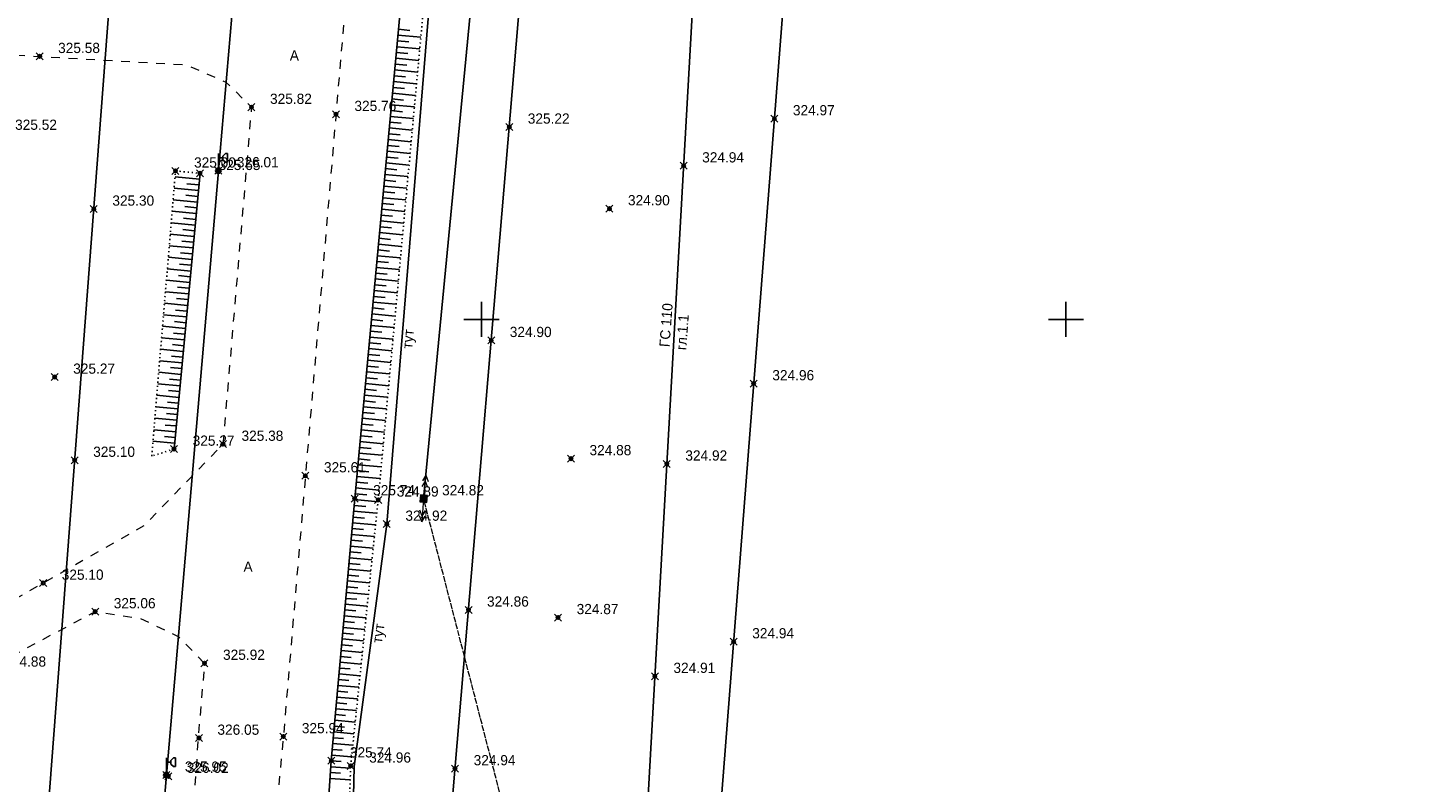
# Model space of a CAD drawing. Header units: metres. Extents: x 705573 to 711566, y 4301675 to 4311183.
# Tile 114 of 256: x 708140 to 708259, y 4308692 to 4308756. Entities that reach past the tile are written whole.
import ezdxf

# ---------------------------------------------------------------- set-up
doc = ezdxf.new("R2010")
doc.units = ezdxf.units.M
doc.header["$LTSCALE"] = 0.5
doc.header["$PDMODE"] = 35
doc.header["$PDSIZE"] = 0.3
for name, pattern in [('Auto_Street_NotBorder_Line_m1', [3, 1.5, -1.5]), ('Commnctn_Electr_VLP_High_Built_m1', [1, 1, 0]), ('ДОРОГИ_СТРОЯЩ', [9, 8, -1]), ('Контура низ откосов  Штриховая 0.1-0.5 - - - - - - -', [0.6, 0.1, -0.5])]:
    doc.linetypes.add(name, pattern=pattern)
for name, color, linetype in [('(001) Сетка', 92, 'Continuous'), ('(004) Точки рельефа', 7, 'Continuous'), ('(013) Газ', 30, 'ИК_Газопровод -------г--------'), ('(016) Кабель', 1, 'Continuous'), ('(019) Связь', 3, 'ИК_КАБ_СВЯЗИ'), ('(022) Возд. Линии', 7, 'Continuous'), ('(025) Дорога', 7, 'Continuous'), ('(035) Откосы', 7, 'Continuous'), ('(038) Деревья', 7, 'Continuous')]:
    doc.layers.add(name, color=color, linetype=linetype)
doc.layers.add('AUTO#_ROADS_EXIST_L', color=7, linetype='Continuous', lineweight=15, true_color=0x000000)
doc.layers.add('COMMN_OBJCT_#####_B', color=7, linetype='Continuous', lineweight=15, true_color=0x000000)
doc.layers.add('COMMN_OBJCT_ELCTR_B', color=7, linetype='Continuous', true_color=0x000000)
doc.layers.add('COMMN_OBJCT_ELCTR_L', color=7, linetype='Continuous', true_color=0x000000)
doc.styles.add('BM-431', font='txt')
doc.styles.add('D-431', font='txt')
doc.styles.add('S', font='txtwr', dxfattribs={"oblique": 15})
doc.styles.get("Standard").update_dxf_attribs({"font": 'times.ttf'})
doc.linetypes.add('GAZ_VOZDUSH', pattern='A,1,-2,["~",Standard,S=3,R=0,X=-1.5,Y=-1.5],-1,10', length=14)
doc.linetypes.add('ИК_Газопровод -------г--------', pattern='A,9,-0.6,["Г",Standard,S=1.2,R=0,X=0,Y=-0.6],-1.2', length=10.8)
doc.linetypes.add('ИК_КАБ_СВЯЗИ', pattern='A,4,["o",Standard,S=0.5,R=0,X=0,Y=-0.125],4,-2', length=10)
doc.linetypes.add('ИК_Э_КАБ_НН', pattern='A,8,-2,["<",Standard,S=1,R=0,X=0,Y=-0.5],8,[">",Standard,S=1,R=0,X=-0.5,Y=-0.5],-2', length=20)
doc.linetypes.add('РЯД_ДЕР_ДО4М', pattern='A,0,[133,ltypeshp.shx,S=0.4,R=0,X=0,Y=0],-3', length=3)

# ---------------------------------------------------------------- blocks, each defined once
blk = doc.blocks.new('CommnctnPoleRCsquare_m1')
at = {"layer": 'COMMN_OBJCT_#####_B', "lineweight": 13, "true_color": 0xfffffe}
blk.add_hatch(color=7, dxfattribs=at).paths.add_polyline_path([(-0.6, 0.6), (-0.6, -0.6), (0.6, -0.6), (0.6, 0.6)])
at = {"layer": 'COMMN_OBJCT_#####_B', "lineweight": 13, "true_color": 0x000000}
blk.add_hatch(color=18, dxfattribs=at).paths.add_polyline_path([(-0.1, 0, 1), (0.1, 0, 1)])
at = {"layer": 'COMMN_OBJCT_#####_B', "color": 18, "lineweight": 9, "true_color": 0x000000}
blk.add_lwpolyline([(0.6, 0.6), (-0.6, 0.6), (-0.6, -0.6), (0.6, -0.6)], close=True, dxfattribs=at)
blk.add_circle((0, 0), 0.1, dxfattribs=at)
blk = doc.blocks.new('ElectricHighVLP_m1')
at = {"layer": 'COMMN_OBJCT_ELCTR_B', "color": 18, "linetype": 'Continuous', "lineweight": 20, "true_color": 0x000000}
for p, q in [((0, 0), (4, 0)), ((3, 0), (2, 0.5)), ((3, 0), (2, -0.5)), ((4, 0), (3, 0.5)), ((4, 0), (3, -0.5))]:
    blk.add_line(p, q, dxfattribs=at)
blk = doc.blocks.new('U1111')
for p, q in [((0.1, 0.45), (0.1, 2.95)), ((1.28934, 2.95), (0.85, 2.51066)), ((0.85, 2.51066), (0.85, 1.88934)), ((1.6, 2.95), (1.28934, 2.95)), ((1.6, 2.95), (1.6, 1.45)), ((0, 0.05), (0.1, 0.05)), ((0, -0.05), (0, 0.05)), ((0.1, 2.2), (0.85, 2.2)), ((0.1, 0.05), (0.1, -0.05)), ((0.85, 1.88934), (1.28934, 1.45)), ((1.28934, 1.45), (1.6, 1.45)), ((0.1, -0.05), (0, -0.05))]:
    blk.add_line(p, q)
blk.add_lwpolyline([(0.55, 0), (0.3, 0.433013), (-0.2, 0.433013), (-0.45, 0), (-0.2, -0.433013), (0.3, -0.433013)], close=True)
at = {"color": 4, "style": 'S', "oblique": 15}
blk.add_attdef('Z', (1.142936, -1.391276), '', height=2, dxfattribs=at)
blk = doc.blocks.new('Setka')
at = {"layer": '(001) Сетка'}
for p, q in [((0, 1.5), (0, -1.5)), ((-1.5, 0), (1.5, 0))]:
    blk.add_line(p, q, dxfattribs=at)

msp = doc.modelspace()

# ---------------------------------------------------------------- linework, layer by layer
at = {"layer": '(013) Газ', "linetype": 'GAZ_VOZDUSH', "elevation": 325.11, "flags": 128}
msp.add_lwpolyline([(708230.07, 4309915.55), (708237.06, 4309914.63), (708237.8, 4309906.21), (708237.95, 4309892.64), (708271.63, 4309889.79), (708271.63, 4309889.79), (708293.17, 4309888.33), (708284.48, 4309721.93), (708278.28, 4309632.42), (708278.09, 4309626), (708267.1, 4309554.46), (708203.29, 4308878.05), (708188.65, 4308618.68), (708188.65, 4308585.68)], dxfattribs=at)
at = {"layer": '(016) Кабель', "linetype": 'ИК_Э_КАБ_НН', "elevation": 325.95, "flags": 128}
msp.add_lwpolyline([(708148.16, 4308651.7), (708151.5, 4308692.41), (708155.95, 4308744.12), (708160.09, 4308792.08), (708165.82, 4308866.03), (708169.05, 4308905.96), (708172.4, 4308947.61), (708175.76, 4308988.14), (708178.98, 4309025.59), (708182.2, 4309063.2), (708185.81, 4309103.87), (708189.13, 4309144.32), (708192.28, 4309183.21), (708195.86, 4309224.8), (708198.74, 4309260.8), (708202.87, 4309309.74), (708206.45, 4309354.35), (708209.62, 4309392.71), (708214, 4309431.24), (708217.89, 4309470.55), (708222.29, 4309519.97), (708227.65, 4309584.99), (708230.7, 4309620.04), (708233.6, 4309650.66), (708236.61, 4309686.64), (708239.92, 4309725.26), (708242.96, 4309758.87), (708245.88, 4309791.49), (708249.04, 4309830.22), (708251.64, 4309862.09), (708254.55, 4309895.44), (708258.53, 4309939.87), (708262.1, 4309983.75), (708265.01, 4310017.02), (708267.69, 4310050.03), (708270.44, 4310083.37), (708274.29, 4310124.62), (708277.62, 4310164.75), (708280.24, 4310192.85), (708282.13, 4310214.07), (708285.19, 4310249.54), (708287.52, 4310279.26), (708289.72, 4310303.87), (708292.58, 4310337.27), (708295.61, 4310373.42), (708298.17, 4310403.78), (708301.1, 4310436.1), (708303.91, 4310468.22), (708306.25, 4310494.56), (708309.27, 4310529.23), (708312.33, 4310564.7), (708314.66, 4310594.42), (708316.85, 4310619.03), (708319.71, 4310652.44), (708322.75, 4310688.58), (708325.31, 4310718.94), (708328.24, 4310751.26), (708331.05, 4310783.38), (708331.61, 4310789.72), (708333.7, 4310812.99), (708337.04, 4310851.18), (708340.04, 4310884.75)], dxfattribs=at)
at = {"layer": '(019) Связь', "flags": 128}
for points, elevation in [([(708317.15, 4310791), (708301.02, 4310609.69), (708256.74, 4310111.97), (708241.57, 4309932.29), (708189.21, 4309312.33), (708166.33, 4308981.07), (708160.32, 4308915.54), (708146.62, 4308758.23), (708137.03, 4308632.5), (708137.03, 4308632.5), (708137.03, 4308632.5), (708136.9, 4308567.22), (708136.89, 4308563.9)], 324.81), ([(708153.01, 4308571.82), (708156.99, 4308609.51), (708156.99, 4308609.51), (708174.15, 4308666.96), (708174.32, 4308670.73), (708195.36, 4308919.93), (708204.07, 4309029.86), (708218.91, 4309205.25), (708226.16, 4309224.91), (708236.6, 4309425.45), (708237.56, 4309445.94), (708241.53, 4309518.71), (708251.54, 4309611.08), (708253.16, 4309631.29), (708257.43, 4309700.42), (708258.88, 4309712.26), (708269.33, 4309836.62), (708270.39, 4309849.38), (708278.27, 4309932.28), (708280.62, 4309944.7), (708295.32, 4310108.26), (708303.77, 4310173.62), (708303.35, 4310191.01), (708305.19, 4310238.89), (708306.7, 4310249.89), (708308.61, 4310273.09), (708309.89, 4310281.81), (708320.55, 4310401.57), (708321.59, 4310412.94), (708336.89, 4310582.46), (708345.29, 4310694.49), (708346.98, 4310695.56), (708355.08, 4310696.93), (708358.13, 4310696.44)], 325.73)]:
    msp.add_lwpolyline(points, dxfattribs=dict(at, elevation=elevation))
at = {"layer": '(022) Возд. Линии', "flags": 128}
for points, elevation in [([(708173.51, 4308716.07), (708180.43, 4308788.09), (708187.56, 4308888.99), (708190.62, 4308921.47), (708195.78, 4308976.19), (708203.64, 4309069.96), (708211.44, 4309164.29), (708218.6, 4309250.65), (708219.25, 4309256.07), (708222.24, 4309295.89), (708225.83, 4309339.6), (708227.55, 4309406.95), (708237.81, 4309505.38), (708242.3, 4309555.66), (708248.42, 4309625.62), (708247.86, 4309642.82), (708189.32, 4309635.6)], -1.64), ([(708193.11, 4309415.99), (708231.85, 4309412.41), (708252.43, 4309429.3), (708256.6, 4309394.68), (708250.05, 4309317.14), (708243.4, 4309234.8), (708236.64, 4309154.46), (708229.09, 4309058.79), (708221.04, 4308960.49), (708213.33, 4308863.39), (708205.92, 4308779.39), (708198.54, 4308684.64), (708194.36, 4308635.49), (708189.11, 4308573.79)], 325.9)]:
    msp.add_lwpolyline(points, dxfattribs=dict(at, elevation=elevation))
at = {"layer": '(035) Откосы'}
for p, q in [((708172.34, 4308756.13, 324.78), (708171.36, 4308756.22, 324.78)), ((708172.25, 4308755.14, 324.78), (708171.26, 4308755.23, 324.78)), ((708173.27, 4308755.54, 324.78), (708171.31, 4308755.72, 324.78)), ((708173.09, 4308753.55, 324.78), (708171.12, 4308753.74, 324.78)), ((708172.15, 4308754.14, 324.78), (708171.17, 4308754.23, 324.78)), ((708173.18, 4308754.55, 324.78), (708171.22, 4308754.73, 324.78)), ((708173, 4308752.56, 324.78), (708171.03, 4308752.74, 324.78)), ((708172.06, 4308753.15, 324.78), (708171.08, 4308753.24, 324.78)), ((708171.88, 4308751.16, 324.78), (708170.89, 4308751.25, 324.78)), ((708172.91, 4308751.57, 324.78), (708170.94, 4308751.75, 324.78)), ((708171.97, 4308752.15, 324.78), (708170.98, 4308752.25, 324.78)), ((708171.78, 4308750.17, 324.78), (708170.8, 4308750.26, 324.78)), ((708172.82, 4308750.57, 324.78), (708170.85, 4308750.76, 324.78)), ((708171.69, 4308749.17, 324.78), (708170.71, 4308749.27, 324.78)), ((708172.72, 4308749.58, 324.78), (708170.75, 4308749.76, 324.78)), ((708172.54, 4308747.59, 324.78), (708170.57, 4308747.78, 324.78)), ((708171.6, 4308748.18, 324.78), (708170.61, 4308748.27, 324.78)), ((708172.63, 4308748.58, 324.78), (708170.66, 4308748.77, 324.78)), ((708172.45, 4308746.6, 324.78), (708170.47, 4308746.78, 324.78)), ((708171.51, 4308747.19, 324.78), (708170.52, 4308747.28, 324.78)), ((708171.32, 4308745.2, 324.78), (708170.34, 4308745.29, 324.78)), ((708172.36, 4308745.6, 324.78), (708170.38, 4308745.79, 324.78)), ((708171.42, 4308746.19, 324.78), (708170.43, 4308746.29, 324.78)), ((708171.23, 4308744.21, 324.78), (708170.24, 4308744.3, 324.78)), ((708172.27, 4308744.61, 324.78), (708170.29, 4308744.79, 324.78)), ((708152.24, 4308743.6), (708154.34, 4308743.4)), ((708153.24, 4308743.01), (708154.29, 4308742.91)), ((708171.14, 4308743.21, 324.78), (708170.15, 4308743.3, 324.78)), ((708172.17, 4308743.62, 324.78), (708170.2, 4308743.8, 324.78)), ((708152.08, 4308741.63), (708154.15, 4308741.44)), ((708152.16, 4308742.62), (708154.24, 4308742.42)), ((708153.16, 4308742.03), (708154.2, 4308741.93)), ((708171.99, 4308741.63, 324.78), (708170.01, 4308741.81, 324.78)), ((708171.05, 4308742.22, 324.78), (708170.06, 4308742.31, 324.78)), ((708172.08, 4308742.62, 324.78), (708170.1, 4308742.81, 324.78)), ((708151.99, 4308740.65), (708154.06, 4308740.46)), ((708153.07, 4308741.05), (708154.1, 4308740.95)), ((708171.9, 4308740.64, 324.78), (708169.92, 4308740.82, 324.78)), ((708170.95, 4308741.23, 324.78), (708169.96, 4308741.32, 324.78)), ((708151.91, 4308739.67), (708153.97, 4308739.47)), ((708152.98, 4308740.06), (708154.01, 4308739.96)), ((708170.77, 4308739.24, 324.78), (708169.78, 4308739.33, 324.78)), ((708171.81, 4308739.64, 324.78), (708169.83, 4308739.83, 324.78)), ((708170.86, 4308740.23, 324.78), (708169.87, 4308740.32, 324.78)), ((708151.83, 4308738.68), (708153.87, 4308738.49)), ((708152.81, 4308738.1), (708153.83, 4308738)), ((708152.9, 4308739.08), (708153.92, 4308738.98)), ((708170.68, 4308738.24, 324.78), (708169.69, 4308738.34, 324.78)), ((708171.72, 4308738.65, 324.78), (708169.73, 4308738.83, 324.78)), ((708151.75, 4308737.7), (708153.78, 4308737.51)), ((708152.72, 4308737.11), (708153.74, 4308737.02)), ((708171.53, 4308736.66, 324.78), (708169.55, 4308736.85, 324.78)), ((708170.59, 4308737.25, 324.78), (708169.59, 4308737.34, 324.78)), ((708171.62, 4308737.65, 324.78), (708169.64, 4308737.84, 324.78)), ((708151.58, 4308735.73), (708153.6, 4308735.54)), ((708151.67, 4308736.72), (708153.69, 4308736.53)), ((708152.63, 4308736.13), (708153.64, 4308736.03)), ((708171.44, 4308735.67, 324.78), (708169.45, 4308735.85, 324.78)), ((708170.49, 4308736.26, 324.78), (708169.5, 4308736.35, 324.78)), ((708151.5, 4308734.75), (708153.5, 4308734.56)), ((708152.55, 4308735.15), (708153.55, 4308735.05)), ((708171.35, 4308734.67, 324.78), (708169.36, 4308734.86, 324.78)), ((708170.4, 4308735.26, 324.78), (708169.41, 4308735.36, 324.78)), ((708151.42, 4308733.76), (708153.41, 4308733.58)), ((708152.46, 4308734.16), (708153.46, 4308734.07)), ((708170.22, 4308733.28, 324.78), (708169.22, 4308733.37, 324.78)), ((708171.26, 4308733.68, 324.78), (708169.27, 4308733.87, 324.78)), ((708170.31, 4308734.27, 324.78), (708169.32, 4308734.36, 324.78)), ((708151.34, 4308732.78), (708153.32, 4308732.59)), ((708152.29, 4308732.2), (708153.27, 4308732.1)), ((708152.37, 4308733.18), (708153.37, 4308733.09)), ((708170.13, 4308732.28, 324.78), (708169.13, 4308732.38, 324.78)), ((708171.17, 4308732.69, 324.78), (708169.18, 4308732.87, 324.78)), ((708151.26, 4308731.8), (708153.23, 4308731.61)), ((708152.2, 4308731.21), (708153.18, 4308731.12)), ((708170.98, 4308730.7, 324.78), (708168.99, 4308730.89, 324.78)), ((708170.03, 4308731.29, 324.78), (708169.04, 4308731.38, 324.78)), ((708171.07, 4308731.69, 324.78), (708169.08, 4308731.88, 324.78)), ((708151.09, 4308729.83), (708153.04, 4308729.65)), ((708151.17, 4308730.81), (708153.13, 4308730.63)), ((708152.11, 4308730.23), (708153.09, 4308730.14)), ((708170.89, 4308729.71, 324.78), (708168.9, 4308729.89, 324.78)), ((708169.94, 4308730.3, 324.78), (708168.94, 4308730.39, 324.78)), ((708151.01, 4308728.85), (708152.95, 4308728.66)), ((708152.02, 4308729.25), (708153, 4308729.15)), ((708170.8, 4308728.71, 324.78), (708168.81, 4308728.9, 324.78)), ((708169.85, 4308729.3, 324.78), (708168.85, 4308729.4, 324.78)), ((708150.93, 4308727.86), (708152.86, 4308727.68)), ((708151.85, 4308727.28), (708152.81, 4308727.19)), ((708151.94, 4308728.26), (708152.9, 4308728.17)), ((708169.66, 4308727.32, 324.78), (708168.67, 4308727.41, 324.78)), ((708170.71, 4308727.72, 324.78), (708168.71, 4308727.9, 324.78)), ((708169.76, 4308728.31, 324.78), (708168.76, 4308728.4, 324.78)), ((708150.85, 4308726.88), (708152.77, 4308726.7)), ((708151.76, 4308726.3), (708152.72, 4308726.21)), ((708169.57, 4308726.32, 324.78), (708168.57, 4308726.41, 324.78)), ((708170.62, 4308726.73, 324.78), (708168.62, 4308726.91, 324.78)), ((708150.68, 4308724.91), (708152.58, 4308724.73)), ((708150.76, 4308725.89), (708152.67, 4308725.72)), ((708151.67, 4308725.31), (708152.63, 4308725.22)), ((708170.43, 4308724.74, 324.78), (708168.43, 4308724.92, 324.78)), ((708169.48, 4308725.33, 324.78), (708168.48, 4308725.42, 324.78)), ((708170.52, 4308725.73, 324.78), (708168.53, 4308725.92, 324.78)), ((708150.6, 4308723.93), (708152.49, 4308723.75)), ((708151.59, 4308724.33), (708152.53, 4308724.24)), ((708170.34, 4308723.74, 324.78), (708168.34, 4308723.93, 324.78)), ((708169.39, 4308724.33, 324.78), (708168.39, 4308724.43, 324.78)), ((708150.52, 4308722.94), (708152.4, 4308722.77)), ((708151.5, 4308723.35), (708152.44, 4308723.26)), ((708170.25, 4308722.75, 324.78), (708168.25, 4308722.94, 324.78)), ((708169.3, 4308723.34, 324.78), (708168.3, 4308723.43, 324.78)), ((708150.44, 4308721.96), (708152.3, 4308721.78)), ((708151.33, 4308721.38), (708152.26, 4308721.29)), ((708151.41, 4308722.36), (708152.35, 4308722.28)), ((708169.11, 4308721.35, 324.78), (708168.11, 4308721.45, 324.78)), ((708170.16, 4308721.76, 324.78), (708168.16, 4308721.94, 324.78)), ((708169.2, 4308722.35, 324.78), (708168.2, 4308722.44, 324.78)), ((708150.35, 4308720.98), (708152.21, 4308720.8)), ((708169.02, 4308720.36, 324.78), (708168.02, 4308720.45, 324.78)), ((708170.07, 4308720.76, 324.78), (708168.06, 4308720.95, 324.78)), ((708169.88, 4308718.78, 324.78), (708167.88, 4308718.96, 324.78)), ((708168.93, 4308719.37, 324.78), (708167.92, 4308719.46, 324.78)), ((708169.97, 4308719.77, 324.78), (708167.97, 4308719.96, 324.78)), ((708169.79, 4308717.78, 324.78), (708167.79, 4308717.97, 324.78)), ((708168.83, 4308718.37, 324.78), (708167.83, 4308718.47, 324.78)), ((708168.65, 4308716.39, 324.78), (708167.65, 4308716.48, 324.78)), ((708169.7, 4308716.79, 324.78), (708167.69, 4308716.98, 324.78)), ((708168.74, 4308717.38, 324.78), (708167.74, 4308717.47, 324.78)), ((708168.56, 4308715.4, 324.78), (708167.56, 4308715.49, 324.78)), ((708169.61, 4308715.8, 324.78), (708167.6, 4308715.98, 324.78)), ((708168.46, 4308714.4, 324.78), (708167.47, 4308714.49, 324.78)), ((708169.5, 4308714.81, 324.78), (708167.51, 4308714.99, 324.78)), ((708169.3, 4308712.83, 324.78), (708167.33, 4308713, 324.78)), ((708168.36, 4308713.41, 324.78), (708167.38, 4308713.5, 324.78)), ((708169.4, 4308713.82, 324.78), (708167.42, 4308713.99, 324.78)), ((708169.2, 4308711.83, 324.78), (708167.25, 4308712.01, 324.78)), ((708168.27, 4308712.42, 324.78), (708167.29, 4308712.5, 324.78)), ((708168.08, 4308710.43, 324.78), (708167.11, 4308710.52, 324.78)), ((708169.09, 4308710.84, 324.78), (708167.16, 4308711.01, 324.78)), ((708168.17, 4308711.42, 324.78), (708167.2, 4308711.51, 324.78)), ((708167.98, 4308709.44, 324.78), (708167.02, 4308709.52, 324.78)), ((708168.99, 4308709.85, 324.78), (708167.07, 4308710.02, 324.78)), ((708167.89, 4308708.44, 324.78), (708166.94, 4308708.53, 324.78)), ((708168.89, 4308708.86, 324.78), (708166.98, 4308709.03, 324.78)), ((708168.68, 4308706.87, 324.78), (708166.8, 4308707.04, 324.78)), ((708167.79, 4308707.45, 324.78), (708166.85, 4308707.53, 324.78)), ((708168.79, 4308707.86, 324.78), (708166.89, 4308708.03, 324.78)), ((708168.58, 4308705.88, 324.78), (708166.71, 4308706.04, 324.78)), ((708167.7, 4308706.46, 324.78), (708166.76, 4308706.54, 324.78)), ((708167.5, 4308704.47, 324.78), (708166.58, 4308704.55, 324.78)), ((708168.48, 4308704.88, 324.78), (708166.63, 4308705.05, 324.78)), ((708167.6, 4308705.46, 324.78), (708166.67, 4308705.55, 324.78)), ((708167.41, 4308703.48, 324.78), (708166.49, 4308703.56, 324.78)), ((708168.37, 4308703.89, 324.78), (708166.54, 4308704.06, 324.78)), ((708167.31, 4308702.48, 324.78), (708166.4, 4308702.57, 324.78)), ((708168.27, 4308702.9, 324.78), (708166.45, 4308703.06, 324.78)), ((708168.07, 4308700.91, 324.78), (708166.27, 4308701.07, 324.78)), ((708167.22, 4308701.49, 324.78), (708166.32, 4308701.57, 324.78)), ((708168.17, 4308701.91, 324.78), (708166.36, 4308702.07, 324.78)), ((708167.96, 4308699.92, 324.78), (708166.18, 4308700.08, 324.78)), ((708167.12, 4308700.5, 324.78), (708166.23, 4308700.58, 324.78)), ((708166.93, 4308698.51, 324.78), (708166.05, 4308698.59, 324.78)), ((708167.86, 4308698.93, 324.78), (708166.09, 4308699.09, 324.78)), ((708167.03, 4308699.5, 324.78), (708166.14, 4308699.58, 324.78)), ((708166.83, 4308697.52, 324.78), (708165.96, 4308697.6, 324.78)), ((708167.76, 4308697.94, 324.78), (708166.01, 4308698.09, 324.78)), ((708166.74, 4308696.52, 324.78), (708165.87, 4308696.6, 324.78)), ((708167.66, 4308696.94, 324.78), (708165.92, 4308697.1, 324.78)), ((708167.45, 4308694.96, 324.78), (708165.74, 4308695.11, 324.78)), ((708166.64, 4308695.53, 324.78), (708165.78, 4308695.61, 324.78)), ((708167.55, 4308695.95, 324.78), (708165.83, 4308696.1, 324.78)), ((708167.35, 4308693.97, 324.78), (708165.65, 4308694.12, 324.78)), ((708166.55, 4308694.54, 324.78), (708165.7, 4308694.61, 324.78)), ((708166.39, 4308692.57, 324.78), (708165.54, 4308692.62, 324.78)), ((708167.26, 4308693.01, 324.78), (708165.57, 4308693.12, 324.78)), ((708166.45, 4308693.56, 324.78), (708165.61, 4308693.62, 324.78)), ((708167.22, 4308692.01, 324.78), (708165.51, 4308692.13, 324.78))]:
    msp.add_line(p, q, dxfattribs=at)
at = {"layer": '(035) Откосы', "elevation": 324.78, "flags": 128}
msp.add_lwpolyline([(708175.52, 4308779.95), (708173.59, 4308780.12), (708167.61, 4308716.07), (708165.61, 4308693.64), (708164.22, 4308673.06), (708166.54, 4308673.41)], dxfattribs=at)
at = {"layer": '(035) Откосы', "linetype": 'Контура низ откосов  Штриховая 0.1-0.5 - - - - - - -', "elevation": 324.78}
msp.add_lwpolyline([(708166.54, 4308673.41), (708167.27, 4308693.2), (708169.62, 4308715.96), (708175.52, 4308779.95)], dxfattribs=at)
at = {"layer": '(035) Откосы', "linetype": 'Контура низ откосов  Штриховая 0.1-0.5 - - - - - - -'}
msp.add_lwpolyline([(708152.16, 4308720.31), (708150.25, 4308719.7), (708152.28, 4308744.11), (708154.38, 4308743.9)], dxfattribs=at)
at = {"layer": '(035) Откосы', "flags": 128}
msp.add_lwpolyline([(708152.16, 4308720.31), (708154.38, 4308743.9)], dxfattribs=at)
at = {"layer": '(038) Деревья', "color": 0, "linetype": 'РЯД_ДЕР_ДО4М', "elevation": 324.98, "flags": 128}
msp.add_lwpolyline([(708184.22, 4308671.6), (708167.12, 4308672.92), (708167.58, 4308693.14), (708170.36, 4308713.89), (708175.74, 4308779.84)], dxfattribs=at)
at = {"color": 0, "linetype": 'ByBlock', "lineweight": -2, "transparency": 16777216}
for p in [(708140.66, 4308753.91, 325.58), (708158.78, 4308749.56, 325.82), (708166.01, 4308748.95, 325.76), (708203.52, 4308748.57, 324.97), (708180.84, 4308747.87, 325.22), (708152.28, 4308744.11, 325), (708154.38, 4308743.9, 325.65), (708155.95, 4308744.12, 326.01), (708195.75, 4308744.55, 324.94), (708145.29, 4308740.84, 325.3), (708189.41, 4308740.87, 324.9), (708179.29, 4308729.6, 324.9), (708141.95, 4308726.47, 325.27), (708201.75, 4308725.91, 324.96), (708152.16, 4308720.31, 325.27), (708156.34, 4308720.73, 325.38), (708143.66, 4308719.35, 325.1), (708186.11, 4308719.49, 324.88), (708194.31, 4308719.03, 324.92), (708163.39, 4308718.02, 325.61), (708167.61, 4308716.07, 325.75), (708169.62, 4308715.96, 324.89), (708173.51, 4308716.07, 324.82), (708170.36, 4308713.89, 324.93), (708140.96, 4308708.84, 325.1), (708145.41, 4308706.4, 325.06), (708177.35, 4308706.54, 324.86), (708185.01, 4308705.89, 324.87), (708200.03, 4308703.82, 324.94), (708154.76, 4308701.98, 325.92), (708193.29, 4308700.87, 324.91), (708154.29, 4308695.58, 326.05), (708161.51, 4308695.71, 325.94), (708165.61, 4308693.64, 325.74), (708151.5, 4308692.41, 325.95), (708151.67, 4308692.31, 326.02), (708167.27, 4308693.2, 324.96), (708176.2, 4308692.97, 324.94)]:
    msp.add_point(p, dxfattribs=at)
at = {"layer": 'AUTO#_ROADS_EXIST_L', "linetype": 'Auto_Street_NotBorder_Line_m1', "lineweight": 15, "flags": 128}
for points in [[(708224.29, 4308923.08), (708180.7, 4308922.4), (708176.73, 4308875.84), (708161.51, 4308695.71), (708156.92, 4308648.5), (708151.35, 4308567.84), (708151.4, 4308567.89)], [(708128.16, 4308754.62), (708153.16, 4308753.19), (708156.6, 4308751.71), (708158.78, 4308749.56), (708156.34, 4308720.73), (708149.62, 4308713.77), (708138.13, 4308707.23), (708122.88, 4308699.25)], [(708122.4, 4308694.15), (708145.41, 4308706.4), (708149.26, 4308705.82), (708152.52, 4308704.28), (708154.76, 4308701.98), (708154.28, 4308696.37), (708150.84, 4308648.83), (708148.62, 4308633.54), (708130.5, 4308619.28), (708130.5, 4308619.28), (708115.73, 4308624.2)]]:
    msp.add_lwpolyline(points, dxfattribs=at)
at = {"layer": 'COMMN_OBJCT_ELCTR_L', "linetype": 'Commnctn_Electr_VLP_High_Built_m1', "lineweight": 20, "elevation": 326.46, "flags": 128}
msp.add_lwpolyline([(707559.86, 4308436.47), (707591.06, 4308445.27), (707653.95, 4308464.22), (707719.83, 4308484.23), (707783.04, 4308503.66), (707846.22, 4308523.49), (707914.77, 4308544.83), (707979.96, 4308565.05), (708042.48, 4308584.49), (708135.82, 4308613.31), (708166.74, 4308624.85), (708194.36, 4308635.49), (708173.51, 4308716.07)], dxfattribs=at)

# ---------------------------------------------------------------- block references
at = {"layer": '(001) Сетка'}
for p in [(708178.46, 4308731.4), (708228.46, 4308731.4)]:
    msp.add_blockref('Setka', p, dxfattribs=at)
at = {"layer": '(022) Возд. Линии', "xscale": 0.5, "yscale": 0.5, "zscale": 0.5}
for p in [(708155.92, 4308744.12, 325.95), (708151.47, 4308692.41, 325.95)]:
    msp.add_blockref('U1111', p, dxfattribs=at)
at = {"layer": 'COMMN_OBJCT_#####_B', "color": 18, "true_color": 0x000000, "xscale": 0.4999999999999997, "yscale": 0.4999999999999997, "zscale": 0.4999999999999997, "rotation": 355.0080434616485}
msp.add_blockref('CommnctnPoleRCsquare_m1', (708173.51, 4308716.07, -1.64), dxfattribs=at)
at = {"layer": 'COMMN_OBJCT_ELCTR_B'}
for xscale, yscale, zscale, rotation in [(0.4999999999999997, 0.4999999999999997, 0.4999999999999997, 84.53412934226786), (0.4999999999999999, 0.4999999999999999, 0.4999999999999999, 265.5995585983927)]:
    msp.add_blockref('ElectricHighVLP_m1', (708173.51, 4308716.07, -1.64), dxfattribs=dict(at, xscale=xscale, yscale=yscale, zscale=zscale, rotation=rotation))

# ---------------------------------------------------------------- texts
at = {"layer": '(004) Точки рельефа', "style": 'D-431'}
for s, p in [('325.58', (708142.24, 4308754.19, 325.58)), ('325.82', (708160.37, 4308749.84, 325.82)), ('325.76', (708167.59, 4308749.23, 325.76)), ('325.22', (708182.42, 4308748.15, 325.22)), ('324.97', (708205.1, 4308748.86, 324.97)), ('325.52', (708138.56, 4308747.62, 325.52)), ('325.00', (708153.87, 4308744.39, 325)), ('326.01', (708157.53, 4308744.41, 326.01)), ('324.94', (708197.34, 4308744.83, 324.94)), ('325.65', (708155.97, 4308744.18, 325.65)), ('325.30', (708146.88, 4308741.13, 325.3)), ('324.90', (708190.99, 4308741.16, 324.9)), ('324.90', (708180.88, 4308729.89, 324.9)), ('325.27', (708143.53, 4308726.75, 325.27)), ('324.96', (708203.34, 4308726.19, 324.96)), ('325.27', (708153.75, 4308720.59, 325.27)), ('325.38', (708157.93, 4308721.01, 325.38)), ('325.10', (708145.24, 4308719.64, 325.1)), ('324.88', (708187.7, 4308719.78, 324.88)), ('324.92', (708195.9, 4308719.32, 324.92)), ('325.61', (708164.98, 4308718.31, 325.61)), ('325.74', (708169.19, 4308716.35, 325.75)), ('324.89', (708171.21, 4308716.24, 324.89)), ('324.82', (708175.09, 4308716.35, 324.82)), ('324.92', (708171.95, 4308714.17, 324.93)), ('325.10', (708142.55, 4308709.12, 325.1)), ('325.06', (708147, 4308706.68, 325.06)), ('324.86', (708178.93, 4308706.83, 324.86)), ('324.87', (708186.6, 4308706.18, 324.87)), ('324.94', (708201.62, 4308704.11, 324.94)), ('324.88', (708137.63, 4308701.69, 324.88)), ('325.92', (708156.35, 4308702.27, 325.92)), ('324.91', (708194.88, 4308701.15, 324.91)), ('326.05', (708155.87, 4308695.86, 326.05)), ('325.94', (708163.09, 4308695.99, 325.94)), ('325.74', (708167.2, 4308693.92, 325.74)), ('324.96', (708168.85, 4308693.48, 324.96)), ('324.94', (708177.79, 4308693.25, 324.94)), ('325.95', (708153.08, 4308692.7, 325.95)), ('326.02', (708153.25, 4308692.6, 326.02))]:
    msp.add_text(s, height=0.875, dxfattribs=at).set_placement(p)
at = {"layer": '(013) Газ', "color": 0, "linetype": 'Continuous', "style": 'D-431'}
for s, p in [('ГС 110', (708194.54, 4308729.01)), ('гл.1.1', (708195.97, 4308728.75))]:
    msp.add_text(s, height=0.875, rotation=85.6526, dxfattribs=at).set_placement(p)
at = {"layer": '(025) Дорога', "linetype": 'ДОРОГИ_СТРОЯЩ', "style": 'BM-431'}
for p in [(708162.06, 4308753.55), (708158.1, 4308709.81)]:
    msp.add_text('A', height=0.875, dxfattribs=at).set_placement(p)
at = {"layer": '(038) Деревья', "color": 0, "linetype": 'ByBlock', "style": 'BM-431'}
for rotation, p in [(84.8342, (708172.53, 4308728.86)), (82.3555, (708169.95, 4308703.66))]:
    msp.add_text('тут', height=0.875, rotation=rotation, dxfattribs=at).set_placement(p)

doc.saveas('drawing.dxf')
